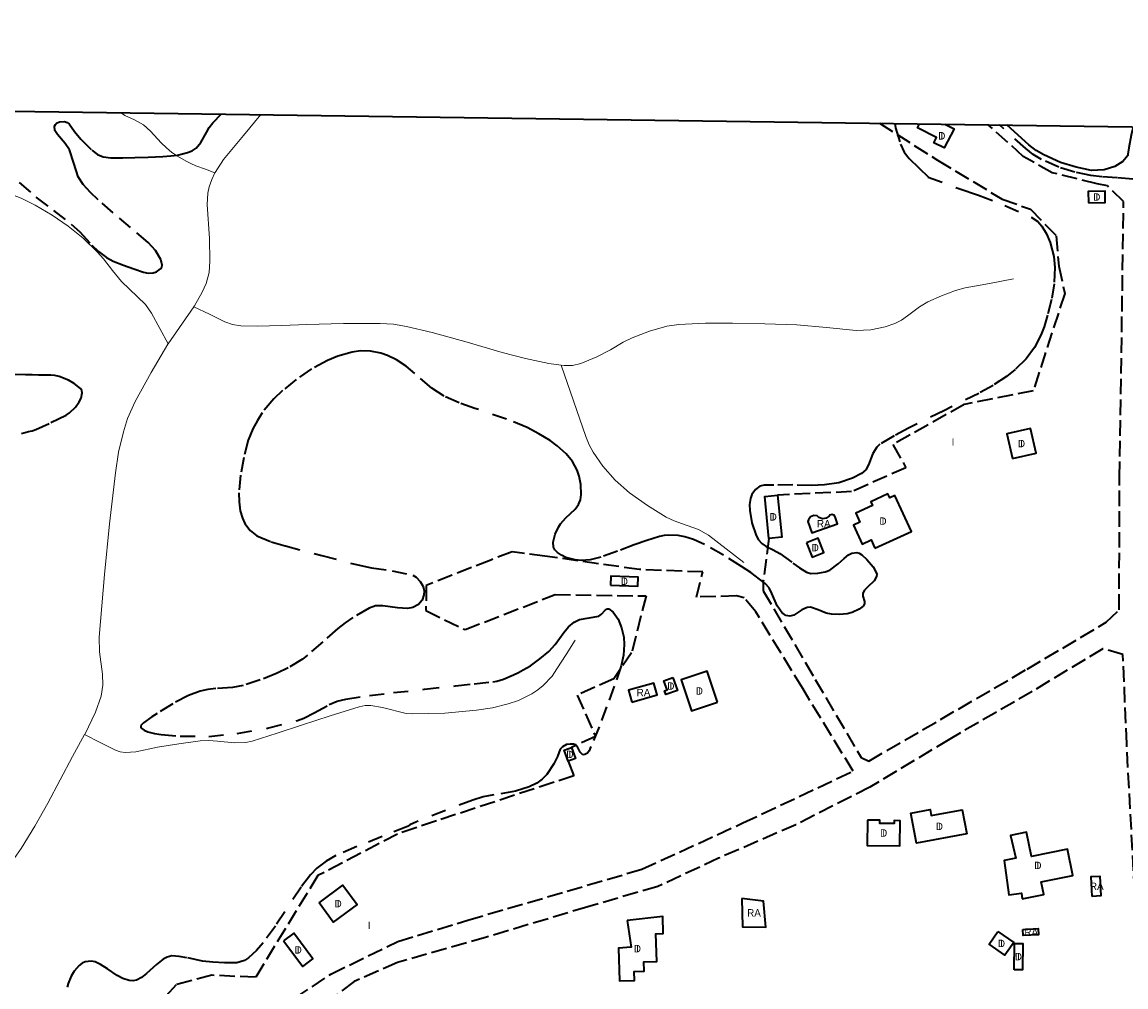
# Model space of a CAD drawing. Header units: metres. Extents: x 397317 to 400830, y 4588008 to 4590370.
# Tile 79 of 88: x 399505 to 399878, y 4590044 to 4590370. Entities that reach past the tile are written whole.
import ezdxf
from ezdxf.enums import TextEntityAlignment as Align

# ---------------------------------------------------------------- set-up
doc = ezdxf.new("R2010")
doc.units = ezdxf.units.M
doc.header["$MEASUREMENT"] = 0
doc.linetypes.add('bt5mv20_nopinta', pattern=[10, 5, -5])
doc.linetypes.add('bt5mv20_tlin1', pattern=[7, 5.25, -1.75])
for name, color, linetype, lineweight in [('COB01_LN', 7, 'Continuous', 15), ('EDI01_CN', 7, 'Continuous', 15), ('EDI01_LN', 7, 'Continuous', 15), ('FLU01_LN', 7, 'Continuous', 15), ('ILL01_CN', 7, 'Continuous', 15), ('ILL01_LN', 7, 'Continuous', 15), ('RAI01_CN', 7, 'Continuous', 15), ('RAI01_LN', 7, 'Continuous', 15), ('VIA01_LN', 7, 'Continuous', 15), ('VIA04_LN', 7, 'Continuous', 15), ('VIR01_LN', 7, 'Continuous', 15)]:
    doc.layers.add(name, color=color, linetype=linetype, lineweight=lineweight)
doc.styles.add('034', font='txt')

msp = doc.modelspace()

# ---------------------------------------------------------------- linework, layer by layer
at = {"layer": 'COB01_LN', "color": 92, "linetype": 'bt5mv20_nopinta', "lineweight": 35}
for points in [[(399563.67, 4590327.37, 170.52), (399565.31, 4590329.23, 171.09), (399567.16, 4590332.67, 171.95), (399568.12, 4590334.37, 172.39), (399569.29, 4590335.87, 172.83), (399572.29, 4590338.91, 173.95)], [(399503.89, 4590315.76, 184.8), (399509.57, 4590310.85, 181.11), (399515.5, 4590306.28, 177.73), (399521.49, 4590301.73, 174.5), (399524.39, 4590299.04, 172.84), (399528.47, 4590294.58, 170.57), (399530.75, 4590292.41, 169.52), (399533.42, 4590290.42, 168.52), (399535.67, 4590289.18, 167.97), (399539.12, 4590287.78, 167.77), (399542.58, 4590286.57, 168.21), (399545.87, 4590285.45, 169.16), (399547.52, 4590285.15, 169.88), (399549.16, 4590285.22, 170.78), (399550.3, 4590285.59, 171.52), (399551.69, 4590286.59, 172.69), (399552.1, 4590287.2, 173.26), (399552.22, 4590287.85, 173.78), (399551.72, 4590289.76, 175.14), (399549.9, 4590292.79, 177.15), (399547.46, 4590295.47, 179.19), (399541.56, 4590300.53, 184.14), (399535.66, 4590305.51, 189.12), (399530.56, 4590309.95, 193.44), (399528.02, 4590312.35, 195.28), (399525.48, 4590315.04, 196.56), (399523.83, 4590317.67, 197.27), (399522.34, 4590322.24, 198.24), (399520.88, 4590326.82, 199.19), (399519.49, 4590328.92, 199.68), (399516.86, 4590331.94, 200.39), (399516, 4590333.38, 200.74), (399515.87, 4590334.79, 201.07), (399516.15, 4590335.39, 201.01), (399516.56, 4590335.8, 200.65), (399517.52, 4590336.26, 199.56), (399519.24, 4590336.31, 197.53), (399520.06, 4590336.04, 196.68), (399520.74, 4590335.56, 196.15), (399522.63, 4590333.03, 195.22), (399524.68, 4590330.38, 194.27), (399528.44, 4590326.71, 192.59), (399530.36, 4590325.2, 191.61), (399532.23, 4590324.4, 190.39), (399534.92, 4590324.08, 187.98), (399538.9, 4590324.04, 183.56), (399542.93, 4590324.19, 179.23), (399547.49, 4590324.34, 175.38), (399552.41, 4590324.58, 172.08), (399555.13, 4590324.77, 170.92), (399557.4, 4590325.04, 170.39), (399560.79, 4590325.85, 170.13), (399562.33, 4590326.51, 170.24), (399563.67, 4590327.37, 170.52)], [(399799.68, 4590335.73, 221.57), (399799.97, 4590334.26, 221.47), (399801.63, 4590328.66, 221.38), (399802.85, 4590326.06, 221.39), (399804.58, 4590323.83, 221.35), (399807.82, 4590320.7, 221.22), (399811.05, 4590317.58, 221.09), (399811.01, 4590317.58, 221.09), (399823.35, 4590313, 220.83), (399825.96, 4590312.2, 220.78), (399828.03, 4590311.48, 220.74), (399836.92, 4590308.03, 220.51), (399845.74, 4590304.09, 220.21), (399847.98, 4590302.53, 219.93), (399849.36, 4590301.02, 219.55), (399851.01, 4590298.38, 218.94), (399852.24, 4590295.47, 218.55), (399853.43, 4590290.72, 218.38), (399853.77, 4590287.07, 218.36), (399853.56, 4590281.57, 218.35), (399852.63, 4590276.2, 218.22), (399851.33, 4590270.92, 217.94), (399850.14, 4590267, 217.69), (399849.04, 4590264.14, 217.47), (399846.91, 4590260.03, 217.09), (399844.05, 4590256.21, 216.64), (399840.37, 4590252.58, 215.82), (399837.49, 4590250.25, 214.98), (399832.93, 4590247.21, 213.72), (399828.07, 4590244.51, 212.9), (399816.22, 4590238.63, 212.01), (399804.36, 4590232.78, 211.26), (399799.46, 4590230.13, 210.96), (399794.67, 4590227.29, 210.73), (399793.59, 4590226.36, 210.76), (399792.32, 4590224.17, 211.08), (399790.88, 4590220.4, 211.81), (399789.9, 4590218.7, 212.09), (399788.45, 4590217.4, 212.2), (399785.44, 4590215.86, 212.15), (399780.79, 4590214.32, 211.98), (399775.99, 4590213.57, 211.72), (399771.7, 4590213.4, 211.45), (399765.24, 4590213.55, 210.94), (399758.79, 4590213.49, 210.32), (399755.62, 4590213.52, 209.49), (399754.1, 4590213.17, 209), (399752.64, 4590212.08, 208.7), (399751.41, 4590210.31, 208.63), (399750.91, 4590208.97, 208.65), (399750.66, 4590206.98, 208.71), (399750.75, 4590204.98, 208.67), (399751.42, 4590200.73, 208.3), (399752.89, 4590196.49, 207.94), (399753.67, 4590194.98, 207.9), (399754.77, 4590193.76, 207.98), (399756.27, 4590192.79, 208.29), (399758.58, 4590191.63, 209.04), (399760.85, 4590190.44, 209.53), (399765.3, 4590187.19, 209.72), (399767.53, 4590185.53, 209.78), (399769.85, 4590184.11, 209.82), (399771.32, 4590183.68, 209.83), (399773.76, 4590183.8, 209.83), (399776.16, 4590184.22, 209.85), (399777.8, 4590184.81, 209.96), (399780.58, 4590186.9, 210.46), (399782.6, 4590188.74, 210.97), (399784.1, 4590189.9, 211.36), (399785.22, 4590190.51, 211.62), (399786.88, 4590190.78, 211.93), (399787.72, 4590190.53, 212.03), (399788.55, 4590189.98, 212.08), (399790.27, 4590188.39, 212.01), (399792.37, 4590185.9, 211.65), (399793.11, 4590184.64, 211.47), (399793.59, 4590183.38, 211.36), (399793.58, 4590182.58, 211.36), (399792.72, 4590181.18, 211.49), (399790.51, 4590179.07, 211.74), (399789.51, 4590178.02, 211.8), (399788.9, 4590176.96, 211.75), (399788.95, 4590175.93, 211.49), (399789.49, 4590174.19, 210.79), (399789.48, 4590173.35, 210.47), (399788.99, 4590172.59, 210.26), (399787.68, 4590171.61, 210.07), (399785.36, 4590170.47, 209.76), (399783.59, 4590170.02, 209.56), (399780.94, 4590169.78, 209.31), (399778.33, 4590169.85, 209.15), (399776.55, 4590170.24, 209.11), (399773.87, 4590171.42, 209.14), (399771.2, 4590172.28, 209.07), (399770.15, 4590172.19, 208.97)], [(399770.15, 4590172.19, 208.97), (399768.32, 4590171.32, 208.7), (399765.6, 4590169.6, 208.2), (399764.24, 4590169.19, 207.96), (399762.9, 4590169.47, 207.78), (399761.6, 4590170.44, 207.67), (399759.97, 4590172.77, 207.68), (399758.21, 4590176.87, 207.83), (399757.23, 4590178.75, 207.81), (399755.91, 4590180.23, 207.63), (399754, 4590181.72, 207.05), (399751.04, 4590183.93, 205.72), (399747.93, 4590186.06, 204.64), (399741.86, 4590189.88, 203.7), (399735.42, 4590193.44, 202.83), (399731.65, 4590195.11, 201.81), (399728.76, 4590196.03, 200.76), (399726.58, 4590196.47, 200), (399723.34, 4590196.64, 199.17), (399721.74, 4590196.48, 199.01), (399720.17, 4590196.12, 199.07), (399715.94, 4590194.76, 199.96), (399711.71, 4590193.29, 201.03), (399706.03, 4590191.21, 202.19), (399700.36, 4590189.13, 203.28), (399696.76, 4590188.25, 203.81), (399693.91, 4590188.06, 204.02), (399691.76, 4590188.24, 204.03), (399688.62, 4590189.1, 203.72), (399687.13, 4590189.82, 203.4), (399685.72, 4590190.76, 202.95), (399684.84, 4590191.68, 202.45), (399684.41, 4590192.57, 201.89), (399684.25, 4590194.26, 200.76), (399684.97, 4590196.89, 198.95), (399686.05, 4590199.27, 197.45), (399686.76, 4590200.45, 196.79), (399688.58, 4590202.45, 195.64), (399691.68, 4590205.43, 193.92), (399692.89, 4590206.95, 193.06), (399693.56, 4590208.53, 192.19), (399693.8, 4590210.31, 191.28), (399693.69, 4590213.77, 189.66), (399693.13, 4590216.5, 188.43), (399692.43, 4590218.55, 187.52), (399690.88, 4590221.47, 186.18), (399688.72, 4590224.08, 184.88), (399685.63, 4590226.78, 183.65), (399683.25, 4590228.54, 183.06), (399679.51, 4590230.86, 182.49), (399675.54, 4590232.92, 181.99), (399668.53, 4590235.83, 181.04), (399657.79, 4590239.43, 179.63), (399652.52, 4590241.34, 178.91), (399647.43, 4590243.6, 178.17), (399643.28, 4590246.29, 177.49), (399637.59, 4590251.25, 176.45), (399634.62, 4590253.69, 175.93), (399631.32, 4590255.83, 175.41), (399628.35, 4590257.25, 174.94), (399626.06, 4590258.06, 174.56), (399622.6, 4590258.8, 173.99), (399619.19, 4590258.86, 173.48), (399616.41, 4590258.45, 173.15), (399611.59, 4590257.13, 172.86), (399608.01, 4590255.66, 172.84), (399602.71, 4590252.79, 173.08), (399597.49, 4590249.22, 173.58), (399592.89, 4590245.51, 174.16), (399589.89, 4590242.64, 174.62), (399586.03, 4590237.95, 175.33), (399584.37, 4590235.35, 175.71), (399582.88, 4590232.53, 176.1), (399581.31, 4590228.68, 176.62), (399579.74, 4590222.82, 177.42), (399578.7, 4590216.87, 178.21), (399578.1, 4590210.87, 178.84), (399578.17, 4590207.84, 179.15), (399578.6, 4590204.85, 179.53), (399579.35, 4590202.3, 180.02), (399580.18, 4590200.49, 180.5), (399581.89, 4590198.12, 181.35), (399584.19, 4590196.37, 182.27), (399589, 4590194.37, 183.98), (399593.84, 4590192.96, 185.82), (399606.1, 4590189.68, 190.85), (399618.36, 4590186.52, 195.88), (399622.94, 4590185.59, 197.69), (399629.91, 4590184.56, 200.39), (399636.87, 4590183.06, 203.07), (399638.02, 4590182.45, 203.54), (399639.38, 4590180.94, 204.21), (399640.36, 4590179.22, 204.84), (399640.72, 4590177.75, 205.23), (399640.65, 4590176.47, 205.41)], [(399515.96, 4590250.52, 179.84), (399514.61, 4590250.65, 180.81), (399510.45, 4590250.71, 184.76), (399508.34, 4590250.74, 186.8), (399506.07, 4590250.77, 188.64), (399499.96, 4590250.84, 192.88)], [(399504.67, 4590230.93, 179.77), (399507.01, 4590231.58, 177.63), (399508.26, 4590231.87, 176.64), (399509.49, 4590232.32, 175.95), (399514.61, 4590234.63, 174.36), (399517.24, 4590235.86, 173.91), (399519.78, 4590237.18, 173.8), (399520.91, 4590237.95, 173.86), (399522.89, 4590239.89, 174.07), (399524.14, 4590241.6, 174.32), (399524.81, 4590242.92, 174.57), (399525.21, 4590244.74, 175.02), (399525.06, 4590245.52, 175.29), (399524.63, 4590246.16, 175.59), (399522.46, 4590247.87, 176.62), (399520.51, 4590248.97, 177.47), (399517.44, 4590250.17, 178.96), (399515.96, 4590250.52, 179.84)], [(399640.65, 4590176.47, 205.41), (399640.04, 4590174.6, 205.52), (399638.84, 4590173.14, 205.44), (399636.94, 4590172.17, 205.21), (399635.12, 4590171.84, 204.94), (399631.75, 4590172.01, 204.34), (399626.65, 4590172.74, 203.13), (399624.28, 4590172.7, 202.38), (399622.16, 4590171.98, 201.53), (399616.63, 4590168.74, 199), (399613.99, 4590166.99, 197.63), (399611.56, 4590165.08, 196.12), (399606.44, 4590160.56, 192.52), (399601.32, 4590156.04, 188.93), (399599.59, 4590154.71, 188.35), (399594.8, 4590151.81, 186.97), (399591.06, 4590149.97, 186.02), (399585.33, 4590147.67, 184.6), (399579.57, 4590145.82, 183.06), (399575.93, 4590145.14, 181.91), (399570.38, 4590144.78, 179.76), (399567.66, 4590144.5, 178.53), (399565.05, 4590143.91, 177.21), (399561.1, 4590142.43, 174.75), (399555.78, 4590139.66, 170.61), (399550.57, 4590136.33, 166.59), (399548.74, 4590135.19, 165.58), (399545.87, 4590133.23, 164.2), (399545.04, 4590132.28, 163.63), (399545.04, 4590131.46, 163.17), (399546.11, 4590130.66, 162.83), (399547.39, 4590130.15, 162.72), (399549.67, 4590129.57, 162.77), (399551.89, 4590129.21, 162.99), (399558.32, 4590128.65, 163.95), (399567.98, 4590128.62, 165.46), (399577.59, 4590129.54, 167.07), (399587.84, 4590131.39, 168.9), (399597.87, 4590133.98, 170.96), (399600.05, 4590134.77, 171.6), (399603.57, 4590136.53, 173.21), (399608.63, 4590139.33, 176.03), (399611.3, 4590140.47, 177.28), (399614.2, 4590141.23, 178.22), (399622.27, 4590142.43, 180.08), (399630.34, 4590143.4, 181.94), (399640.81, 4590144.54, 184.45), (399651.27, 4590145.67, 186.99), (399657.63, 4590146.35, 188.87), (399663.93, 4590147.03, 190.82), (399665.24, 4590147.25, 191.03), (399667.53, 4590147.91, 190.89), (399670.91, 4590149.36, 190.29), (399672.57, 4590150.2, 190.2), (399674.21, 4590151.05, 190.51), (399676.66, 4590152.48, 191.64), (399679.82, 4590154.83, 193.74), (399682.79, 4590157.34, 195.62), (399684.96, 4590159.65, 196.77), (399687.91, 4590163.69, 198.44), (399689.51, 4590165.6, 199.23), (399691.34, 4590167.21, 199.98), (399693.24, 4590168.07, 200.61), (399696.51, 4590168.62, 201.46), (399699.68, 4590169.26, 202.01), (399700.59, 4590169.89, 202.1), (399701.89, 4590171.23, 202.2), (399702.52, 4590171.65, 202.24), (399703.14, 4590171.65, 202.27), (399704.53, 4590170.63, 202.35), (399706.25, 4590168.19, 202.46), (399707.42, 4590165.31, 202.57), (399708.13, 4590162.08, 202.69), (399708.33, 4590159.64, 202.77), (399708.1, 4590156, 202.84), (399707.27, 4590152.49, 202.81), (399704.89, 4590145.53, 202.33), (399702.37, 4590138.6, 201.57), (399699.79, 4590131.85, 200.78), (399697.06, 4590125.14, 199.97), (399696.42, 4590123.69, 199.85), (399695.85, 4590122.91, 199.79), (399694.78, 4590122.41, 199.61), (399694.18, 4590122.52, 199.5), (399693.38, 4590123.24, 199.11), (399692.42, 4590125.34, 198.4), (399691.94, 4590125.78, 198.26), (399691.14, 4590126.01, 198.13), (399690.06, 4590126.01, 198.02), (399688.83, 4590125.82, 198.01), (399687.43, 4590125.11, 198.01), (399686.63, 4590124.25, 198.01), (399685.79, 4590121.81, 197.97), (399684.47, 4590119.38, 197.94), (399682.19, 4590115.74, 197.95)], [(399682.19, 4590115.74, 197.95), (399680.62, 4590114.13, 197.96), (399678.79, 4590112.79, 197.96), (399676.24, 4590111.54, 197.93), (399671.56, 4590110.11, 197.83), (399664.3, 4590108.83, 197.63), (399660.69, 4590108.13, 197.53), (399657.18, 4590107.11, 197.46), (399647.96, 4590103.57, 197.47), (399638.16, 4590099.77, 197.7), (399635.9, 4590098.77, 197.89), (399635.14, 4590098.15, 197.98), (399626.57, 4590094.76, 198.19), (399618, 4590091.36, 198.4), (399610.9, 4590088.38, 198.58), (399607.56, 4590086.5, 198.67), (399604.5, 4590084.1, 198.76), (399602.37, 4590081.88, 198.75), (399599.13, 4590077.69, 198.44), (399590.45, 4590064.5, 196.95), (399586.33, 4590058.9, 196.96), (399584.08, 4590056.22, 197.01), (399581.41, 4590053.74, 196.88), (399580.05, 4590052.88, 196.72), (399577.45, 4590052.1, 196.26), (399573.32, 4590052.04, 195.3), (399569.28, 4590052.3, 194.21), (399565.78, 4590052.67, 193.06), (399560.54, 4590053.83, 190.99), (399557.97, 4590054.29, 189.97), (399555.46, 4590054.41, 189.09), (399553.89, 4590054.06, 188.74), (399552.54, 4590053.37, 188.66), (399550.25, 4590051.57, 188.84), (399546.9, 4590048.44, 189.3), (399545.24, 4590047.14, 189.34), (399543.57, 4590046.29, 189.07), (399542.29, 4590046.04, 188.61), (399541.1, 4590046.08, 188.01), (399538.9, 4590046.75, 186.49), (399537, 4590047.78, 184.84), (399533.73, 4590050.02, 181.56), (399531.32, 4590051.58, 179.03), (399529.52, 4590052.39, 177.24), (399528.17, 4590052.68, 176.02), (399526.16, 4590052.44, 174.48), (399525.15, 4590051.95, 173.87), (399524.15, 4590051.16, 173.4), (399522.53, 4590049.28, 172.81), (399521.51, 4590047.64, 172.55), (399520.4, 4590045.11, 172.6), (399520.1, 4590043.93, 172.88)]]:
    msp.add_polyline3d(points, dxfattribs=at)
at = {"layer": 'EDI01_LN', "color": 1, "linetype": 'Continuous', "lineweight": 35}
for points in [[(399816.6, 4590335.5, 226.05), (399819.72, 4590333.89, 226.26), (399816.39, 4590327.43, 225.73), (399812.94, 4590329.2, 226.03), (399813.82, 4590330.92, 226.29), (399807.38, 4590334.24, 225.56), (399808.09, 4590335.61, 225.57), (399808.09, 4590335.62, 225.57)], [(399865.11, 4590308.92, 223.59), (399870.82, 4590308.96, 223.59), (399870.79, 4590312.8, 223.59), (399865.08, 4590312.76, 223.59), (399865.11, 4590308.92, 223.59)], [(399839.47, 4590222.46, 221.67), (399847.46, 4590224.28, 221.67), (399845.55, 4590232.65, 221.67), (399837.56, 4590230.83, 221.67), (399839.47, 4590222.46, 221.67)], [(399757.2, 4590195.43, 213.75), (399755.76, 4590209.71, 213.75), (399760.08, 4590210.15, 213.82), (399761.52, 4590195.87, 213.75), (399757.2, 4590195.43, 213.75)], [(399793, 4590192.18, 216.54), (399805.33, 4590197.84, 217.73), (399799.77, 4590209.95, 217.54), (399798.04, 4590209.16, 217.54), (399797.41, 4590210.52, 217.36), (399791.61, 4590207.86, 217.36), (399792.17, 4590206.64, 217.64), (399786.5, 4590204.04, 217.64), (399787.9, 4590200.98, 218.04), (399785.71, 4590199.98, 217.93), (399788.65, 4590193.58, 217.93), (399791.71, 4590194.99, 217.92), (399793, 4590192.18, 216.54)], [(399769.87, 4590193.98, 213.48), (399771.8, 4590189.18, 213.48), (399775.78, 4590190.78, 213.48), (399773.85, 4590195.58, 213.48), (399769.87, 4590193.98, 213.48)], [(399703.69, 4590179.65, 208.28), (399712.91, 4590179.35, 207.87), (399713.01, 4590182.39, 207.87), (399703.79, 4590182.69, 207.87), (399703.69, 4590179.65, 208.28)], [(399724.75, 4590148.5, 205.2), (399726.28, 4590144.14, 205.2), (399722.32, 4590142.75, 205.2), (399721.88, 4590144, 205.2), (399722.8, 4590144.33, 205.2), (399721.71, 4590147.43, 205.2), (399724.75, 4590148.5, 205.2)], [(399739.78, 4590140.16, 209.66), (399736.33, 4590150.64, 209.66), (399727.57, 4590147.76, 209.66), (399731.02, 4590137.28, 209.66), (399739.78, 4590140.16, 209.66)], [(399690.48, 4590124.88, 201.82), (399691.85, 4590121.09, 201.82), (399689.37, 4590120.19, 201.82), (399688, 4590123.98, 201.82), (399690.48, 4590124.88, 201.82)], [(399824.03, 4590095.64, 207.8), (399807.01, 4590092.5, 207.47), (399805.13, 4590102.71, 207.67), (399811.63, 4590103.91, 207.78), (399812.01, 4590101.87, 207.78), (399822.52, 4590103.81, 207.83), (399824.03, 4590095.64, 207.8)], [(399790.51, 4590100.3, 207.46), (399790.43, 4590091.74, 207.46), (399801.39, 4590091.64, 207.46), (399801.47, 4590100.13, 207.46), (399799.55, 4590100.15, 207.46), (399799.54, 4590099.12, 207.46), (399794.66, 4590099.17, 207.46), (399794.67, 4590100.26, 207.46), (399790.51, 4590100.3, 207.46)], [(399842.75, 4590073.71, 212.83), (399850.04, 4590075.17, 212.83), (399849.17, 4590079.5, 212.83), (399859.87, 4590081.65, 212.83), (399858.1, 4590090.48, 212.83), (399845.85, 4590088.02, 212.83), (399844.19, 4590096.29, 212.83), (399838.83, 4590095.07, 213.43), (399840.55, 4590087.5, 213.43), (399836.7, 4590086.62, 211.93), (399838.25, 4590075.11, 211.86), (399842.48, 4590075.68, 212.48), (399842.75, 4590073.71, 212.83)], [(399605.19, 4590072.38, 203.12), (399613.27, 4590078.32, 204.1), (399618.11, 4590071.79, 203.83), (399610.03, 4590065.85, 202.85), (399605.19, 4590072.38, 203.12)], [(399709.31, 4590066.4, 201.65), (399710.64, 4590057.43, 203.74), (399706.37, 4590057.08, 203.63), (399706.68, 4590046.04, 203.79), (399711.77, 4590046.18, 203.82), (399711.69, 4590049.21, 204.14), (399715.04, 4590049.3, 204.17), (399714.96, 4590052.38, 204.24), (399719.27, 4590052.5, 204.35), (399719.01, 4590061.92, 203.91), (399721.45, 4590061.99, 202.72), (399721.29, 4590067.74, 201.23), (399709.31, 4590066.4, 201.65)], [(399834.56, 4590062.65, 209.22), (399839.9, 4590058.94, 209.22), (399836.92, 4590054.65, 209.22), (399831.58, 4590058.36, 209.22), (399834.56, 4590062.65, 209.22)], [(399593.2, 4590059.48, 198.92), (399599.7, 4590050.86, 198.92), (399603.15, 4590053.46, 198.92), (399596.65, 4590062.08, 198.92), (399593.2, 4590059.48, 198.92)], [(399840.01, 4590049.77, 209.46), (399840.14, 4590058.68, 209.43), (399842.93, 4590058.64, 209.43), (399842.8, 4590049.73, 209.43), (399840.01, 4590049.77, 209.46)]]:
    msp.add_polyline3d(points, dxfattribs=at)
at = {"layer": 'FLU01_LN', "color": 150, "linetype": 'Continuous', "lineweight": 15}
for points in [[(399538.15, 4590339.39, 179.46), (399539.63, 4590338.34, 178.38), (399542.85, 4590336.89, 176.64), (399545.9, 4590335.24, 175.08), (399548.32, 4590333.05, 173.88), (399551.87, 4590329.21, 172.42), (399553.66, 4590327.42, 171.64), (399555.49, 4590325.94, 170.67), (399557.39, 4590324.67, 169.3), (399560.28, 4590322.93, 166.83), (399561.85, 4590322.15, 165.68), (399563.55, 4590321.44, 164.77), (399566.79, 4590320.23, 163.41), (399570.03, 4590319.01, 162.05)], [(399585.58, 4590338.72, 163.07), (399579.66, 4590331.61, 162.71), (399572.98, 4590323.49, 162.28), (399570.1, 4590319.16, 162.06), (399570.03, 4590319.01, 162.05)], [(399465.92, 4590317.74, 200.55), (399472.4, 4590316.5, 197.69), (399478.87, 4590315.25, 194.82), (399487.51, 4590314.22, 190.92), (399496.15, 4590313.19, 186.96), (399499.59, 4590312.33, 185.36), (399504.54, 4590310.43, 182.97), (399509.33, 4590308.05, 180.57), (399515, 4590304.74, 177.65), (399520.41, 4590300.98, 174.76), (399525.48, 4590296.95, 172.15), (399530.26, 4590292.37, 169.99), (399532.37, 4590289.92, 169.31), (399535.42, 4590286.07, 168.75), (399538.49, 4590282.3, 167.99), (399543.92, 4590277.12, 166.2), (399546.54, 4590274.5, 165.17), (399548.63, 4590271.58, 163.95), (399551.43, 4590266.42, 161.76), (399554.23, 4590261.25, 159.56)], [(399570.03, 4590319.01, 162.05), (399568.96, 4590316.82, 161.94), (399568.1, 4590314.32, 161.83), (399567.66, 4590312.14, 161.72), (399567.46, 4590308.32, 161.49), (399568.17, 4590296.85, 160.81), (399568.29, 4590289.19, 160.54), (399568.04, 4590285.37, 160.41), (399567.05, 4590281.58, 160.29), (399565.76, 4590278.7, 160.2), (399563.08, 4590274.07, 160.03), (399562.87, 4590273.77, 160.02)], [(399839.82, 4590283.17, 209.11), (399831.66, 4590281.66, 206.56), (399823.49, 4590280.14, 204), (399820.25, 4590279.32, 203.03), (399815.52, 4590277.51, 201.71), (399810.85, 4590275.41, 200.5), (399808, 4590273.75, 199.73), (399804.05, 4590270.72, 198.59), (399801.98, 4590269.29, 198.03), (399799.72, 4590268.13, 197.48), (399796.51, 4590267, 196.75), (399791.61, 4590265.97, 195.68), (399786.64, 4590265.78, 194.66), (399776.64, 4590266.78, 192.98), (399766.65, 4590267.69, 191.36), (399755.76, 4590268.01, 189.22), (399744.88, 4590268.22, 187.08), (399735.8, 4590268.2, 185.46), (399726.7, 4590267.79, 183.94), (399722.69, 4590267.22, 183.35), (399716.8, 4590265.53, 182.56), (399711.03, 4590263.31, 181.65), (399707.97, 4590261.82, 181.06), (399703.64, 4590259.23, 180.14), (399699.09, 4590256.81, 179.22), (399693.6, 4590254.62, 178.16), (399690.83, 4590253.97, 177.63), (399688.03, 4590253.9, 177.11), (399687, 4590254.05, 176.93)], [(399562.87, 4590273.77, 160.02), (399554.23, 4590261.25, 159.56)], [(399687, 4590254.05, 176.93), (399682.79, 4590254.65, 176.2), (399674.92, 4590256.33, 174.96), (399667.08, 4590258.37, 173.86), (399655.27, 4590261.77, 172.38), (399643.45, 4590265.09, 170.92), (399634.72, 4590267.15, 169.7), (399630.31, 4590267.86, 169.06), (399625.87, 4590268.16, 168.46), (399613.44, 4590268.08, 167.45), (399601.04, 4590267.76, 166.39), (399592.68, 4590267.47, 164.87), (399584.32, 4590267.18, 163.32), (399578.75, 4590267.3, 162.6), (399576.01, 4590267.76, 162.24), (399573.43, 4590268.68, 161.84), (399568.15, 4590271.23, 160.93), (399562.87, 4590273.77, 160.02)], [(399554.23, 4590261.25, 159.56), (399554.15, 4590261.13, 159.56), (399548.44, 4590251.6, 159.36), (399543.03, 4590241.81, 159.13), (399540.54, 4590236.01, 158.87), (399539.1, 4590231.53, 158.62), (399537.5, 4590224.66, 158.24), (399536.44, 4590217.69, 157.91), (399534.46, 4590200.48, 157.24), (399532.71, 4590183.25, 156.57), (399531.77, 4590172.7, 156.11), (399530.92, 4590162.14, 155.58), (399531.05, 4590157.15, 155.26), (399532.03, 4590149.66, 154.65), (399532.14, 4590145.91, 154.34), (399531.58, 4590142.18, 154.07), (399529.72, 4590136.79, 153.73), (399526.03, 4590129.22, 153.3), (399526.02, 4590129.2, 153.3)], [(399748.71, 4590187.32, 204.04), (399742.74, 4590191.93, 201.82), (399736.77, 4590196.54, 199.59), (399733.44, 4590198.48, 198.39), (399727.94, 4590200.44, 196.48), (399725.16, 4590201.43, 195.52), (399722.5, 4590202.68, 194.6), (399716.15, 4590206.57, 192.65), (399710.09, 4590210.95, 190.56), (399705.25, 4590215.18, 188.32), (399701.06, 4590219.89, 186.07), (399697.79, 4590224.61, 183.81), (399696.42, 4590227.16, 182.76), (399695.3, 4590229.89, 181.98), (399691.15, 4590241.97, 179.46), (399687, 4590254.05, 176.93)], [(399691.72, 4590161.17, 197.2), (399688.66, 4590156.29, 194.72), (399685.59, 4590151.4, 192.23), (399683.93, 4590149.01, 190.94), (399680.92, 4590145.77, 189.09), (399679.13, 4590144.32, 188.34), (399677.11, 4590142.99, 187.79), (399672.61, 4590140.77, 186.94), (399669.15, 4590139.56, 186.34), (399663.84, 4590138.29, 185.48), (399658.42, 4590137.43, 184.58), (399647.67, 4590136.42, 182.74), (399636.93, 4590136.18, 180.91), (399634.65, 4590136.37, 180.52), (399626.65, 4590138.37, 179.17), (399622.69, 4590139.03, 178.49), (399620.73, 4590139, 178.15), (399618.8, 4590138.62, 177.81), (399609, 4590135.56, 175.57), (399599.28, 4590132.41, 173.1), (399591.02, 4590129.71, 171.36), (399582.64, 4590127.04, 169.58), (399580.46, 4590126.57, 169.05), (399576.63, 4590126.45, 168), (399570.87, 4590127.04, 166.33), (399567.98, 4590127.25, 165.52), (399565.1, 4590127.13, 164.78), (399557.86, 4590126.05, 163.16), (399550.62, 4590124.93, 161.56), (399543.31, 4590123.44, 159.95), (399539.74, 4590123.15, 159.02), (399538.06, 4590123.38, 158.47), (399536.48, 4590123.95, 157.85), (399531.25, 4590126.58, 155.58), (399526.02, 4590129.2, 153.3)], [(399526.02, 4590129.2, 153.3), (399521.96, 4590121.8, 153.01), (399513.57, 4590106.06, 153.12), (399509.22, 4590098.31, 153.28), (399504.62, 4590090.69, 153.2), (399502.19, 4590087.39, 153.05)]]:
    msp.add_polyline3d(points, dxfattribs=at)
at = {"layer": 'ILL01_LN', "color": 150, "linetype": 'bt5mv20_tlin1', "lineweight": 35}
for points in [[(399757.2, 4590195.43, 209.24), (399755.27, 4590181.19, 206.92), (399755.28, 4590177.8, 206.92), (399772.83, 4590147.83, 208.69), (399788.35, 4590121.46, 206.83), (399790.94, 4590120.28, 207.25), (399844.42, 4590151.34, 213.08), (399871.17, 4590167.15, 216.16), (399875.49, 4590171.41, 216.62), (399875.67, 4590216.19, 219.23), (399877.02, 4590309.36, 221.89), (399871.52, 4590314.6, 222.19), (399868.1, 4590315.28, 222.85), (399852.84, 4590319.07, 223.61), (399843.09, 4590324.57, 224.14), (399831.25, 4590335.29, 224.81)], [(399794.49, 4590335.81, 219.9), (399814.16, 4590323.29, 221.68), (399835.93, 4590310.14, 221.9), (399845.55, 4590306.75, 221.92), (399854.27, 4590297.75, 219.75), (399855.11, 4590287.51, 219.6), (399857.12, 4590278.27, 219.57), (399846.44, 4590245.33, 218.16), (399823.2, 4590240.74, 212.55), (399799.04, 4590227.2, 212.66), (399803.47, 4590219.39, 213.41), (399785.1, 4590211.3, 213.71), (399760.08, 4590210.15, 211.37)], [(399597.02, 4590040.15, 196.81), (399609.19, 4590048.28, 197.15), (399631.82, 4590059.32, 196.82), (399655.48, 4590066.52, 196.95), (399714.26, 4590083.7, 200.8), (399748.39, 4590099.36, 203.02), (399785.63, 4590116.86, 206.53), (399768.6, 4590144.78, 208.21), (399752.74, 4590170.72, 206.95), (399748.85, 4590175.46, 205.94), (399746.23, 4590176.06, 205.94), (399732.72, 4590175.68, 204.79), (399734.87, 4590184.16, 204.97), (399713.43, 4590184.97, 205.25), (399681.53, 4590189.52, 205.49), (399670.45, 4590191.01, 205.75), (399663.22, 4590188.2, 205.77), (399641.43, 4590179.64, 205.15), (399641.3, 4590171.09, 205.45), (399654.54, 4590164.69, 206.5), (399684.93, 4590176.52, 205.71), (399715.69, 4590176.07, 204.14), (399710.81, 4590156.86, 203.32), (399704.79, 4590148.08, 202.49), (399692.39, 4590142.59, 201.46), (399698.61, 4590128.55, 201.24), (399690.48, 4590124.88, 198.4)], [(399879.43, 4590016.58, 209.51), (399881.31, 4590047.55, 210.43), (399880.75, 4590076.15, 212.46), (399878.06, 4590126.1, 214.85), (399876.8, 4590156.26, 216.07), (399869.95, 4590158.24, 215.99), (399846.16, 4590143.79, 213.04), (399818.27, 4590127.72, 209.22), (399791.28, 4590111.48, 206.61), (399766.32, 4590098.75, 204.16), (399740.15, 4590087.42, 202.27), (399719.63, 4590077.86, 200.99), (399696, 4590071.03, 198.73), (399661.75, 4590060.78, 196.5), (399631.71, 4590052.23, 195.91), (399617.03, 4590045.78, 196.49), (399594.32, 4590028.52, 197.25)], [(399689.37, 4590120.19, 199.28), (399691.23, 4590115.28, 199.28), (399644.84, 4590100.03, 198.08), (399631.7, 4590095.62, 199.18), (399604.81, 4590081.56, 198.9), (399583.78, 4590047.2, 196.53), (399568.96, 4590047.88, 196.58), (399556.94, 4590044.69, 196.64), (399548.64, 4590035.5, 195.72)]]:
    msp.add_polyline3d(points, dxfattribs=at)
at = {"layer": 'RAI01_LN', "color": 202, "linetype": 'Continuous', "lineweight": 35}
for points in [[(399779.65, 4590202.4, 213.29), (399779.36, 4590203.19, 213.29), (399778.6, 4590203.56, 213.29), (399777.8, 4590203.31, 213.29), (399777.56, 4590203.05, 213.29), (399776.52, 4590202.3, 213.29), (399775.25, 4590202.13, 213.29), (399774.05, 4590202.58, 213.29), (399773.52, 4590203.08, 213.29), (399772.33, 4590203.25, 213.29), (399771.22, 4590202.79, 213.29), (399770.5, 4590201.83, 213.29), (399770.34, 4590201.19, 213.29), (399771.7, 4590197.36, 213.29), (399780.35, 4590200.43, 213.29), (399779.65, 4590202.4, 213.29)], [(399710.83, 4590140.21, 203.66), (399719.44, 4590142.63, 203.66), (399718.32, 4590146.61, 203.66), (399709.71, 4590144.19, 203.66), (399710.83, 4590140.21, 203.66)], [(399866.39, 4590074.54, 209.77), (399866.03, 4590081.22, 209.77), (399869.01, 4590081.38, 209.77), (399869.37, 4590074.7, 209.77), (399866.39, 4590074.54, 209.77)], [(399748.04, 4590073.86, 199.12), (399748.21, 4590064.31, 199.12), (399756.12, 4590064.11, 199.12), (399755.38, 4590072.95, 199.12), (399748.04, 4590073.86, 199.12)], [(399842.93, 4590063.39, 207.2), (399848.11, 4590063.64, 207.2), (399848.21, 4590061.57, 207.2), (399843.03, 4590061.32, 207.2), (399842.93, 4590063.39, 207.2)]]:
    msp.add_polyline3d(points, dxfattribs=at)
at = {"layer": 'VIA01_LN', "color": 6, "linetype": 'bt5mv20_nopinta', "lineweight": 35}
msp.add_polyline3d([(399880.08, 4590316.92, 222.26), (399874.86, 4590317.3, 222.26), (399869.63, 4590317.68, 222.26), (399865.94, 4590318.1, 222.46), (399860.51, 4590319.25, 223.19), (399855.15, 4590320.92, 223.75), (399849.24, 4590323.57, 223.9), (399846.48, 4590325.23, 223.9), (399843.95, 4590327.2, 224), (399836.53, 4590333.91, 224.56), (399835.07, 4590335.24, 224.67)], dxfattribs=at)
at = {"layer": 'VIA04_LN', "color": 1, "linetype": 'Continuous', "lineweight": 35}
msp.add_polyline3d([(399880.27, 4590334.61, 223.87), (399879.56, 4590331.79, 223.64), (399878.73, 4590327.47, 223.25), (399878.47, 4590325.37, 223.03), (399878.41, 4590324.9, 222.98), (399876.7, 4590322.84, 222.68), (399874.09, 4590321.17, 222.26), (399870.4, 4590320.06, 222.26), (399866.21, 4590319.76, 222.46), (399860.93, 4590320.88, 223.19), (399855.74, 4590322.49, 223.75), (399850.02, 4590325.06, 223.9), (399847.43, 4590326.62, 223.9), (399845.03, 4590328.48, 224), (399837.65, 4590335.15, 224.56), (399837.59, 4590335.2, 224.56)], dxfattribs=at)
at = {"layer": 'VIR01_LN', "color": 7, "linetype": 'Continuous', "lineweight": 35, "flags": 128}
msp.add_lwpolyline([(397350.28, 4590369.96), (400830.34, 4590321.33), (400798.6, 4588008.28), (397317.41, 4588056.91)], close=True, dxfattribs=at)

# ---------------------------------------------------------------- texts
at = {"layer": 'EDI01_CN', "color": 251, "linetype": 'Continuous', "lineweight": 0, "style": '034'}
for p in [(399815.58, 4590331.52), (399867.95, 4590310.86), (399842.51, 4590227.55), (399758.64, 4590202.79), (399795.72, 4590201.35), (399772.83, 4590192.38), (399708.35, 4590181.02), (399724.05, 4590145.62), (399733.68, 4590143.96), (399689.93, 4590122.53), (399795.95, 4590095.97), (399814.76, 4590098.2), (399848.06, 4590085), (399611.65, 4590072.08), (399835.74, 4590058.65), (399598.18, 4590056.47), (399712.76, 4590056.89), (399841.47, 4590054.2)]:
    msp.add_text('D', height=2.5, dxfattribs=at).set_placement(p, align=Align.MIDDLE_CENTER)
at = {"layer": 'ILL01_CN', "color": 251, "linetype": 'Continuous', "lineweight": 0, "style": '034'}
for p in [(399815.58, 4590331.52), (399867.95, 4590310.86), (399819.37, 4590228.04), (399842.51, 4590227.55), (399758.64, 4590202.79), (399795.72, 4590201.35), (399772.83, 4590192.38), (399708.35, 4590181.02), (399724.05, 4590145.62), (399733.68, 4590143.96), (399689.93, 4590122.53), (399795.95, 4590095.97), (399814.76, 4590098.2), (399848.06, 4590085), (399611.65, 4590072.08), (399622.17, 4590064.79), (399835.74, 4590058.65), (399598.18, 4590056.47), (399712.76, 4590056.89), (399841.47, 4590054.2)]:
    msp.add_text('I', height=2.5, dxfattribs=at).set_placement(p, align=Align.MIDDLE_CENTER)
at = {"layer": 'RAI01_CN', "color": 251, "linetype": 'Continuous', "lineweight": 0, "style": '034'}
for p in [(399775.71, 4590200.46), (399714.82, 4590143.41), (399867.94, 4590077.96), (399752.14, 4590068.98), (399845.81, 4590062.48)]:
    msp.add_text('RA', height=2.5, dxfattribs=at).set_placement(p, align=Align.MIDDLE_CENTER)

doc.saveas('drawing.dxf')
